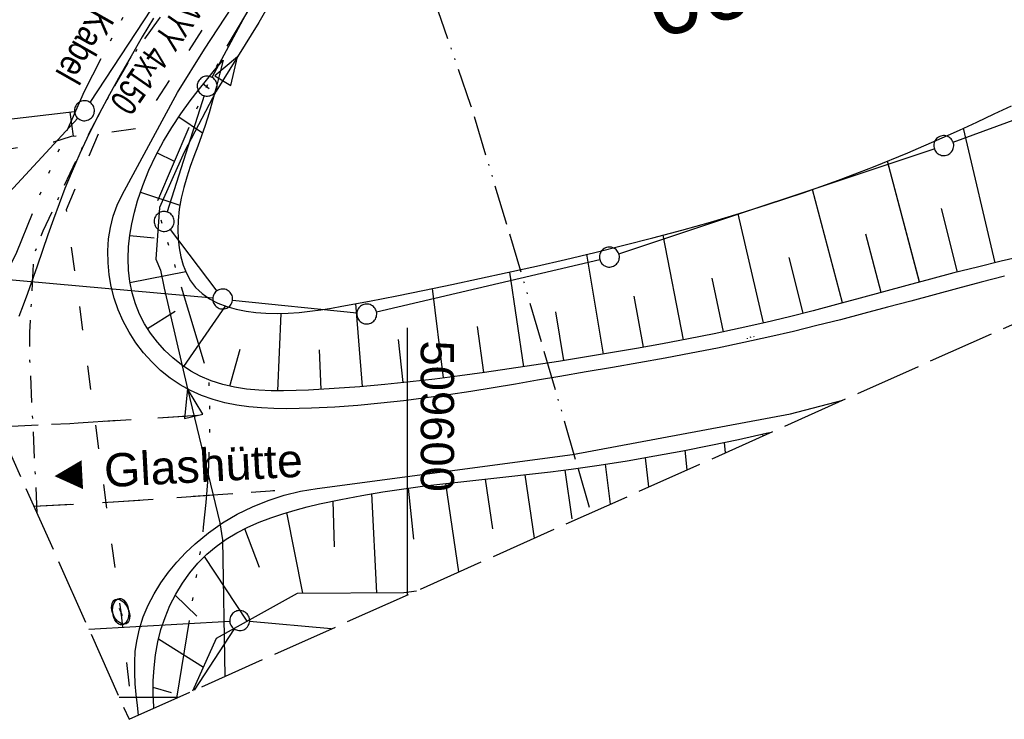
# Model space of a CAD drawing. Extents: x 509202 to 509841, y 456298 to 457260.
# Tile 3 of 56: x 509571 to 509645, y 456298 to 456351. Entities that reach past the tile are written whole.
import ezdxf
from ezdxf.enums import TextEntityAlignment as Align

# ---------------------------------------------------------------- set-up
doc = ezdxf.new("R2010")
doc.units = 0
doc.header["$LTSCALE"] = 10
doc.header["$MEASUREMENT"] = 0
for name, pattern in [('ACAD_ISO03W100', [30, 12, -18]), ('ACAD_ISO13W100', [36, 12, -3, 12, -3, 0, -3, 0, -3]), ('ACAD_ISO14W100', [25.5, 12, -3, 0.5, -3, 0.5, -3, 0.5, -3]), ('LT00', [0]), ('LT02', [0.4, 0.2, -0.2]), ('LT08', [0.42, 0.2, -0.1, 0.02, -0.1]), ('LT14', [0.6, 0.5, -0.1]), ('LT17', [0.15, 0.1, -0.05])]:
    doc.linetypes.add(name, pattern=pattern)
doc.layers.get('0').update_dxf_attribs({"linetype": 'LT00'})
for name, color, linetype in [('--EK_FBR', 1, 'LT00'), ('--EK_ST-93-1', 30, 'LT17'), ('ABWASSERLTG', 24, 'LT00'), ('ABWASSERLTG_FLIEßPF', 26, 'Continuous'), ('DFK_GZPKT', 250, 'LT00'), ('DFK_KATASTER', 250, 'LT00'), ('DFK_TOPO-ANL', 252, 'LT00'), ('GASLTG', 250, 'ACAD_ISO13W100'), ('ORTSRICHTUNG', 7, 'Continuous'), ('STROM_TEXT', 80, 'Continuous'), ('STROM_UNTER', 80, 'LT08'), ('TELEKOM', 210, 'ACAD_ISO14W100'), ('TELEKOM_TEXT', 210, 'Continuous'), ('V114_AFBR_BAB', 250, 'LT00'), ('V114_BOESCH', 250, 'LT00'), ('V114_BOSCHUNG', 250, 'LT00'), ('V114_LG_MARK', 250, 'LT02'), ('V114_RASTER', 250, 'LT00'), ('V114_W_UNT_HY', 130, 'LT00'), ('V115_AFBR_BAB', 250, 'LT00'), ('V115_BOESCH', 250, 'LT00'), ('V115_BOSCHUNG', 250, 'LT00'), ('V115_LG_MARK', 250, 'LT02'), ('V115_W_UNT_HY', 130, 'LT00'), ('WASSERLTG', 130, 'ACAD_ISO03W100')]:
    doc.layers.add(name, color=color, linetype=linetype)
doc.layers.add('-BLATT_114-RAND', color=7, linetype='LT14', plot=False)
doc.styles.add('Beschrift', font='ARIAL.TTF')
doc.styles.get("Standard").update_dxf_attribs({"font": 'ARIAL.TTF'})
doc.styles.add('Versorgungsltg', font='ARIAL.TTF', dxfattribs={"width": 0.8, "height": 2})

# ---------------------------------------------------------------- blocks, each defined once
blk = doc.blocks.new('SYMB7010')
at = {"color": 0, "linetype": 'ByBlock'}
for points in [[(-0.031408, 0.499213), (-0.093728, 0.49134), (-0.15457, 0.475719), (-0.212975, 0.452595), (-0.268021, 0.422333), (-0.31884, 0.385411), (-0.36463, 0.342411), (-0.40467, 0.29401), (-0.438329, 0.240973), (-0.465074, 0.184136), (-0.484486, 0.124395), (-0.496256, 0.062692), (-0.5002, 0)], [(0.5002, 0), (0.496256, 0.062692), (0.484485, 0.124395), (0.465074, 0.184136), (0.438329, 0.240973), (0.40467, 0.29401), (0.36463, 0.342411), (0.31884, 0.385411), (0.268021, 0.422333), (0.212975, 0.452595), (0.15457, 0.475719), (0.093728, 0.49134), (0.031408, 0.499213), (-0.031408, 0.499213)], [(-0.5002, 0), (-0.496256, -0.062692), (-0.484486, -0.124395), (-0.465075, -0.184136), (-0.438329, -0.240973), (-0.404671, -0.29401), (-0.36463, -0.342411), (-0.31884, -0.385411), (-0.268021, -0.422333), (-0.212975, -0.452595), (-0.154571, -0.475719), (-0.093728, -0.49134), (-0.031408, -0.499213), (0.031408, -0.499213)], [(0.031408, -0.499213), (0.093728, -0.491341), (0.15457, -0.475719), (0.212975, -0.452595), (0.268021, -0.422333), (0.31884, -0.385411), (0.36463, -0.342411), (0.404671, -0.294011), (0.438329, -0.240974), (0.465075, -0.184136), (0.484486, -0.124395), (0.496256, -0.062692), (0.500201, 0)]]:
    blk.add_lwpolyline(points, dxfattribs=at)
blk = doc.blocks.new('SYMB7294')
at = {"color": 0, "linetype": 'ByBlock'}
for p, q in [((-0.25, 0), (-0.25, 0.05)), ((0, 0), (0, 0.1)), ((0.25, 0), (0.25, 0.05))]:
    blk.add_line(p, q, dxfattribs=at)
blk = doc.blocks.new('ABWASSER-FLIEßPF')
at = {"layer": 'ABWASSERLTG_FLIEßPF'}
for p, q in [((0, 0), (-2.109, 0.703)), ((-2.109, 0.703), (-2.109, -0.703)), ((-2.109, -0.703), (0, 0))]:
    blk.add_line(p, q, dxfattribs=at)
blk = doc.blocks.new('SYMB1121')
at = {"color": 0, "linetype": 'ByBlock'}
blk.add_line((-0.15, 0), (0.15, 0), dxfattribs=at)
for points in [[(-0.5, 0), (-0.49, 0.06), (-0.46, 0.115), (-0.415, 0.165), (-0.355, 0.21), (-0.28, 0.25), (-0.19, 0.275), (-0.1, 0.295), (0, 0.3)], [(0, -0.3), (-0.1, -0.295), (-0.19, -0.275), (-0.28, -0.25), (-0.355, -0.21), (-0.415, -0.165), (-0.46, -0.115), (-0.49, -0.06), (-0.5, 0)], [(0, 0.3), (0.1, 0.295), (0.19, 0.275), (0.28, 0.25), (0.355, 0.21), (0.415, 0.165), (0.46, 0.115), (0.49, 0.06), (0.5, 0)], [(0.5, 0), (0.49, -0.06), (0.46, -0.115), (0.415, -0.165), (0.355, -0.21), (0.28, -0.25), (0.19, -0.275), (0.1, -0.295), (0, -0.3)]]:
    blk.add_lwpolyline(points, dxfattribs=at)

msp = doc.modelspace()

# ---------------------------------------------------------------- linework, layer by layer
at = {"layer": '--EK_FBR'}
for points in [[(509644.876, 456331.656), (509643.112, 456331.2), (509641.35, 456330.734), (509639.591, 456330.262), (509637.832, 456329.787), (509636.072, 456329.313), (509634.312, 456328.844), (509632.549, 456328.384), (509630.782, 456327.935), (509629.012, 456327.502), (509627.236, 456327.089), (509625.274, 456326.659), (509623.306, 456326.254), (509621.333, 456325.869), (509619.358, 456325.501), (509617.382, 456325.146), (509615.406, 456324.801), (509613.432, 456324.46), (509611.462, 456324.122), (509609.786, 456323.833), (509608.112, 456323.547), (509606.438, 456323.267), (509604.762, 456322.997), (509603.081, 456322.742), (509601.394, 456322.504), (509599.7, 456322.289), (509597.995, 456322.1), (509596.277, 456321.941), (509594.546, 456321.815), (509592.798, 456321.728), (509591.852, 456321.699), (509590.904, 456321.688), (509589.958, 456321.703), (509589.018, 456321.749), (509588.087, 456321.833), (509587.169, 456321.962), (509586.267, 456322.141), (509585.386, 456322.378), (509584.529, 456322.68), (509583.699, 456323.051), (509582.911, 456323.491), (509582.158, 456324.001), (509581.445, 456324.576), (509580.776, 456325.212), (509580.156, 456325.904), (509579.59, 456326.647), (509579.081, 456327.436), (509578.636, 456328.266), (509578.258, 456329.134), (509577.964, 456329.991), (509577.738, 456330.869), (509577.581, 456331.761), (509577.494, 456332.66), (509577.479, 456333.559), (509577.539, 456334.449), (509577.673, 456335.323), (509577.885, 456336.174), (509578.176, 456336.994), (509578.547, 456337.776), (509582.713, 456345.468), (509584.732, 456348.709), (509590.443, 456357.42)], [(509644.876, 456331.656), (509643.112, 456331.2), (509641.35, 456330.734), (509639.591, 456330.262), (509637.832, 456329.787), (509636.072, 456329.313), (509634.312, 456328.844), (509632.549, 456328.384), (509630.782, 456327.935), (509629.012, 456327.502), (509627.236, 456327.089), (509625.274, 456326.659), (509623.306, 456326.254), (509621.333, 456325.869), (509619.358, 456325.501), (509617.382, 456325.146), (509615.406, 456324.801), (509613.432, 456324.46), (509611.462, 456324.122), (509609.786, 456323.833), (509608.112, 456323.547), (509606.438, 456323.267), (509604.762, 456322.997), (509603.081, 456322.741), (509601.394, 456322.504), (509599.7, 456322.289), (509597.995, 456322.1), (509596.277, 456321.941), (509594.546, 456321.815), (509592.798, 456321.728), (509591.852, 456321.699), (509590.904, 456321.688), (509589.958, 456321.703), (509589.018, 456321.749), (509588.087, 456321.833), (509587.169, 456321.962), (509586.267, 456322.141), (509585.386, 456322.378), (509584.529, 456322.68), (509583.699, 456323.051), (509582.911, 456323.491), (509582.158, 456324.001), (509581.445, 456324.576), (509580.776, 456325.212), (509580.156, 456325.904), (509579.59, 456326.647), (509579.081, 456327.436), (509578.636, 456328.266), (509578.258, 456329.134), (509577.964, 456329.991), (509577.738, 456330.869), (509577.581, 456331.761), (509577.494, 456332.66), (509577.479, 456333.559), (509577.539, 456334.449), (509577.673, 456335.323), (509577.885, 456336.174), (509578.176, 456336.994), (509578.547, 456337.776), (509582.713, 456345.468), (509584.732, 456348.709), (509590.443, 456357.42)], [(509580.917, 456351.057), (509580.065, 456349.632), (509579.224, 456348.2), (509578.4, 456346.76), (509577.599, 456345.309), (509576.825, 456343.847), (509576.083, 456342.372), (509575.379, 456340.883), (509574.719, 456339.378), (509574.253, 456338.237), (509573.81, 456337.087), (509573.384, 456335.928), (509572.969, 456334.761), (509572.562, 456333.586), (509572.155, 456332.405), (509571.745, 456331.216), (509571.44, 456330.346), (509571.124, 456329.479), (509570.79, 456328.62)], [(509580.917, 456351.057), (509580.065, 456349.632), (509579.224, 456348.2), (509578.4, 456346.76), (509577.599, 456345.309), (509576.825, 456343.847), (509576.083, 456342.372), (509575.379, 456340.883), (509574.719, 456339.378), (509574.254, 456338.237), (509573.81, 456337.087), (509573.384, 456335.928), (509572.969, 456334.761), (509572.562, 456333.587), (509572.155, 456332.405), (509571.745, 456331.216), (509571.44, 456330.346), (509571.124, 456329.479), (509570.79, 456328.62)], [(509579.789, 456298.669), (509579.698, 456299.391), (509579.607, 456300.205), (509579.537, 456301.019), (509579.497, 456301.829), (509579.495, 456302.636), (509579.542, 456303.436), (509579.646, 456304.228), (509579.851, 456305.145), (509580.141, 456306.045), (509580.511, 456306.925), (509580.953, 456307.779), (509581.463, 456308.605), (509582.033, 456309.399), (509582.657, 456310.156), (509583.329, 456310.874), (509584.043, 456311.548), (509585.044, 456312.369), (509586.099, 456313.105), (509587.203, 456313.756), (509588.348, 456314.32), (509589.528, 456314.798), (509590.735, 456315.188), (509591.963, 456315.489), (509593.205, 456315.7), (509612.399, 456318.258), (509628.788, 456321.311), (509632.735, 456322.335)], [(509579.789, 456298.669), (509579.698, 456299.391), (509579.607, 456300.205), (509579.537, 456301.019), (509579.497, 456301.829), (509579.495, 456302.636), (509579.542, 456303.436), (509579.646, 456304.228), (509579.851, 456305.145), (509580.141, 456306.045), (509580.511, 456306.925), (509580.953, 456307.779), (509581.463, 456308.605), (509582.033, 456309.399), (509582.657, 456310.156), (509583.329, 456310.874), (509584.043, 456311.548), (509585.044, 456312.369), (509586.099, 456313.105), (509587.203, 456313.756), (509588.348, 456314.32), (509589.528, 456314.798), (509590.735, 456315.188), (509591.963, 456315.489), (509593.205, 456315.7), (509612.399, 456318.258), (509628.788, 456321.311), (509632.735, 456322.335)]]:
    msp.add_lwpolyline(points, dxfattribs=at)
at = {"layer": '-BLATT_114-RAND'}
msp.add_lwpolyline([(509201.601, 457142.825), (509579.071, 456298.348), (509841.087, 456415.466), (509463.617, 457259.943), (509201.601, 457142.825)], dxfattribs=at)
at = {"layer": 'ABWASSERLTG', "flags": 128}
msp.add_lwpolyline([(509587.202, 456368.262), (509588.16, 456368.493), (509588.329, 456368.493), (509588.433, 456368.476), (509588.563, 456368.411), (509588.745, 456368.199), (509588.947, 456367.745), (509592.623, 456357.359), (509588.818, 456350.727), (509585.629, 456345.555), (509583.217, 456340.972), (509581.354, 456336.816), (509581.084, 456332.925), (509581.426, 456332.118), (509581.722, 456330.752), (509583.456, 456323.18), (509585.887, 456313.106), (509586.091, 456311.847), (509586.272, 456301.567)], dxfattribs=at)
at = {"layer": 'DFK_KATASTER'}
for p, q in [((509588.239, 456363.172), (509576.132, 456344.717)), ((509592.326, 456359.698), (509585.295, 456346.6)), ((509641.015, 456341.728), (509665.286, 456350.622)), ((509584.713, 456345.225), (509581.937, 456336.484)), ((509574.975, 456344.003), (509567.835, 456343.167)), ((509615.892, 456333.326), (509639.599, 456341.232)), ((509582.162, 456335.171), (509585.659, 456330.538)), ((509597.671, 456328.981), (509614.45, 456332.917)), ((509585.363, 456330.006), (509565.207, 456331.822)), ((509586.856, 456329.863), (509596.194, 456328.887)), ((509576.04, 456305.128), (509586.642, 456305.728)), ((509594.275, 456305.144), (509588.137, 456305.702)), ((509586.979, 456305.141), (509583.959, 456300.533))]:
    msp.add_line(p, q, dxfattribs=at)
at = {"layer": 'DFK_TOPO-ANL'}
msp.add_line((509564.969, 456332.44), (509575.212, 456343.538), dxfattribs=at)
at = {"layer": 'GASLTG', "ltscale": 0.025, "flags": 128}
msp.add_lwpolyline([(509526.526, 456590.153), (509523.432, 456590.204), (509521.859, 456589.773), (509521.459, 456588.129), (509520.235, 456567.863), (509519.302, 456567.132), (509517.286, 456566.326), (509516.379, 456564.967), (509516.052, 456562.801), (509516.497, 456560.479), (509526.276, 456537.622), (509547.392, 456490.174), (509556.341, 456467.477), (509564.201, 456447.6), (509570.222, 456432.364), (509580.422, 456407.745), (509587.244, 456392.179), (509591.415, 456382.271), (509597.656, 456365.027), (509604.745, 456344.502), (509608.498, 456332.059), (509613.791, 456313.867)], dxfattribs=at)
at = {"layer": 'STROM_UNTER', "flags": 128}
msp.add_lwpolyline([(509697.422, 456451.743), (509695.632, 456451.482), (509692.271, 456462.736), (509686.101, 456460.614), (509681.724, 456457.805), (509677.618, 456454.316), (509668.525, 456445.516), (509661.391, 456438.264), (509658.769, 456435.621), (509650.496, 456426.581), (509648.273, 456424.282), (509644.038, 456420.309), (509641.015, 456417.288), (509635.444, 456411.852), (509627.615, 456403.904), (509624.801, 456401.209), (509618.96, 456396.216), (509614.474, 456392.722), (509612.082, 456390.297), (509609.252, 456387.2), (509608.092, 456385.936), (509605.394, 456382.993), (509602.829, 456379.891), (509599.124, 456375.292), (509598.202, 456374.011), (509594.704, 456369.793), (509591.29, 456365.676), (509589.803, 456363.543), (509588.891, 456362.081), (509587.58, 456360.197), (509586.152, 456358.034), (509584.048, 456354.945), (509581.26, 456350.91), (509579.144, 456347.958), (509577.927, 456345.849), (509576.016, 456342.327), (509572.595, 456335.044), (509571.896, 456333.242), (509571.6, 456327.427), (509571.6, 456325.294), (509572.148, 456313.836)], dxfattribs=at)
at = {"layer": 'TELEKOM', "ltscale": 0.05, "flags": 128}
msp.add_lwpolyline([(509676.167, 456445.708), (509650.811, 456422.881), (509648.429, 456419.631), (509635.587, 456408.945), (509631.907, 456405.505), (509619.917, 456396.374), (509606.351, 456385.228), (509593.647, 456372.456), (509589.025, 456367.04), (509585.561, 456362.69), (509580.041, 456353.784), (509577.375, 456348.812), (509575.687, 456345.527), (509572.747, 456338.751), (509570.613, 456333.424), (509568.385, 456329.045), (509566.646, 456326.144)], dxfattribs=at)
msp.add_lwpolyline([(509585.339, 456362.381), (509592.133, 456357.841), (509588.943, 456353.183), (509586.333, 456348.815), (509584.719, 456345.546), (509581.107, 456337.091), (509585.049, 456323.981, -0.053523), (509584.119, 456309.089), (509582.634, 456299.941)], format="xyb", dxfattribs=at)
at = {"layer": 'V114_AFBR_BAB'}
for points in [[(509644.876, 456331.656), (509643.112, 456331.2), (509641.35, 456330.734), (509639.591, 456330.262), (509637.832, 456329.787), (509636.072, 456329.313), (509634.312, 456328.844), (509632.549, 456328.384), (509630.782, 456327.935), (509629.012, 456327.502), (509627.236, 456327.089), (509625.274, 456326.659), (509623.306, 456326.254), (509621.333, 456325.869), (509619.358, 456325.501), (509617.382, 456325.146), (509615.406, 456324.801), (509613.432, 456324.46), (509611.462, 456324.122), (509609.786, 456323.833), (509608.112, 456323.547), (509606.438, 456323.267), (509604.762, 456322.997), (509603.081, 456322.742), (509601.394, 456322.504), (509599.7, 456322.289), (509597.995, 456322.1), (509596.277, 456321.941), (509594.546, 456321.815), (509592.798, 456321.728), (509591.852, 456321.699), (509590.904, 456321.688), (509589.958, 456321.703), (509589.018, 456321.749), (509588.087, 456321.833), (509587.169, 456321.962), (509586.267, 456322.141), (509585.386, 456322.378), (509584.529, 456322.68), (509583.699, 456323.051), (509582.911, 456323.491), (509582.158, 456324.001), (509581.445, 456324.576), (509580.776, 456325.212), (509580.156, 456325.904), (509579.59, 456326.647), (509579.081, 456327.436), (509578.636, 456328.266), (509578.258, 456329.134), (509577.964, 456329.991), (509577.738, 456330.869), (509577.581, 456331.761), (509577.494, 456332.66), (509577.479, 456333.559), (509577.539, 456334.449), (509577.673, 456335.323), (509577.885, 456336.174), (509578.176, 456336.994), (509578.547, 456337.776), (509582.713, 456345.468), (509584.732, 456348.709), (509590.443, 456357.42)], [(509580.917, 456351.057), (509580.065, 456349.632), (509579.224, 456348.2), (509578.4, 456346.76), (509577.599, 456345.309), (509576.825, 456343.847), (509576.083, 456342.372), (509575.379, 456340.883), (509574.719, 456339.378), (509574.253, 456338.237), (509573.81, 456337.087), (509573.384, 456335.928), (509572.969, 456334.761), (509572.562, 456333.586), (509572.155, 456332.405), (509571.745, 456331.216), (509571.44, 456330.346), (509571.124, 456329.479), (509570.79, 456328.62)], [(509579.789, 456298.669), (509579.698, 456299.391), (509579.607, 456300.205), (509579.537, 456301.019), (509579.497, 456301.829), (509579.495, 456302.636), (509579.542, 456303.436), (509579.646, 456304.228), (509579.851, 456305.145), (509580.141, 456306.045), (509580.511, 456306.925), (509580.953, 456307.779), (509581.463, 456308.605), (509582.033, 456309.399), (509582.657, 456310.156), (509583.329, 456310.874), (509584.043, 456311.548), (509585.044, 456312.369), (509586.099, 456313.105), (509587.203, 456313.756), (509588.348, 456314.32), (509589.528, 456314.798), (509590.735, 456315.188), (509591.963, 456315.489), (509593.205, 456315.7), (509612.399, 456318.258), (509628.788, 456321.311), (509632.735, 456322.335)]]:
    msp.add_lwpolyline(points, dxfattribs=at)
at = {"layer": 'V114_BOESCH'}
for points in [[(509646.057, 456333.1), (509644.619, 456332.772), (509642.843, 456332.344), (509641.073, 456331.896), (509639.306, 456331.432), (509637.543, 456330.958), (509635.78, 456330.479), (509634.018, 456329.999), (509632.254, 456329.525), (509630.487, 456329.06), (509628.716, 456328.61), (509626.939, 456328.18), (509625.003, 456327.74), (509623.061, 456327.327), (509621.113, 456326.938), (509619.161, 456326.57), (509617.208, 456326.22), (509615.255, 456325.886), (509613.302, 456325.565), (509611.353, 456325.253), (509609.497, 456324.963), (509607.642, 456324.683), (509605.787, 456324.415), (509603.928, 456324.161), (509602.064, 456323.924), (509600.191, 456323.708), (509598.307, 456323.514), (509596.41, 456323.346), (509594.496, 456323.206), (509592.565, 456323.096), (509591.627, 456323.056), (509590.688, 456323.034), (509589.752, 456323.038), (509588.823, 456323.077), (509587.905, 456323.162), (509587.002, 456323.301), (509586.118, 456323.503), (509585.256, 456323.778), (509584.422, 456324.135), (509583.706, 456324.527), (509583.02, 456324.986), (509582.37, 456325.506), (509581.762, 456326.08), (509581.201, 456326.703), (509580.693, 456327.37), (509580.244, 456328.074), (509579.86, 456328.81), (509579.546, 456329.572), (509579.295, 456330.401), (509579.123, 456331.249), (509579.026, 456332.11), (509578.999, 456332.98), (509579.034, 456333.854), (509579.128, 456334.729), (509579.275, 456335.6), (509579.469, 456336.462), (509579.704, 456337.31), (509580.099, 456338.481), (509580.56, 456339.617), (509581.083, 456340.721), (509581.661, 456341.794), (509582.289, 456342.837), (509582.961, 456343.852), (509583.671, 456344.839), (509584.269, 456345.618), (509584.882, 456346.385), (509585.506, 456347.143), (509586.136, 456347.897)], [(509586.136, 456347.897), (509585.893, 456346.903), (509585.643, 456345.911), (509585.38, 456344.924), (509585.098, 456343.944), (509584.789, 456342.975), (509584.518, 456342.2), (509584.236, 456341.43), (509583.952, 456340.661), (509583.677, 456339.888), (509583.419, 456339.108), (509583.189, 456338.317), (509582.996, 456337.512), (509582.851, 456336.688), (509582.763, 456335.842), (509582.74, 456335.159), (509582.763, 456334.471), (509582.835, 456333.787), (509582.961, 456333.119), (509583.144, 456332.477), (509583.389, 456331.872), (509583.699, 456331.315), (509584.078, 456330.815), (509584.568, 456330.349), (509585.131, 456329.957), (509585.755, 456329.635), (509586.427, 456329.376), (509587.135, 456329.176), (509587.867, 456329.029), (509588.609, 456328.929), (509589.35, 456328.871), (509590.202, 456328.85), (509591.038, 456328.872), (509591.86, 456328.931), (509592.673, 456329.02), (509593.477, 456329.133), (509594.278, 456329.262), (509595.077, 456329.402), (509597.135, 456329.779), (509599.201, 456330.178), (509601.271, 456330.594), (509603.345, 456331.025), (509605.418, 456331.469), (509607.49, 456331.923), (509609.692, 456332.416), (509611.889, 456332.92), (509614.08, 456333.438), (509616.264, 456333.974), (509618.441, 456334.531), (509620.612, 456335.112), (509622.774, 456335.721), (509624.928, 456336.359), (509627.073, 456337.031), (509629.74, 456337.922), (509632.389, 456338.869), (509635.018, 456339.873), (509637.621, 456340.933), (509640.196, 456342.049), (509641.503, 456342.64), (509642.804, 456343.242), (509644.102, 456343.849), (509645.399, 456344.458)], [(509580.93, 456299.179), (509580.924, 456299.278), (509580.892, 456300.261), (509580.897, 456301.242), (509580.949, 456302.221), (509581.057, 456303.195), (509581.232, 456304.164), (509581.47, 456305.09), (509581.776, 456306.002), (509582.148, 456306.893), (509582.583, 456307.755), (509583.08, 456308.579), (509583.635, 456309.359), (509584.248, 456310.086), (509584.914, 456310.753), (509585.621, 456311.346), (509586.372, 456311.878), (509587.165, 456312.354), (509587.992, 456312.779), (509588.848, 456313.158), (509589.73, 456313.496), (509590.631, 456313.798), (509591.546, 456314.069), (509592.471, 456314.313), (509593.399, 456314.536), (509594.988, 456314.879), (509596.574, 456315.181), (509598.156, 456315.445), (509599.737, 456315.679), (509601.314, 456315.888), (509602.89, 456316.078), (509604.464, 456316.255), (509606.036, 456316.425), (509607.607, 456316.593), (509609.177, 456316.765), (509610.746, 456316.947), (509612.314, 456317.145), (509614.412, 456317.442), (509616.509, 456317.775), (509618.605, 456318.139), (509620.699, 456318.532), (509622.791, 456318.949), (509624.88, 456319.388), (509626.966, 456319.844), (509627.364, 456319.934)], [(509583.865, 456300.491), (509585.651, 456304.455), (509591.739, 456307.833), (509599.715, 456307.869), (509600.681, 456308.008)]]:
    msp.add_lwpolyline(points, dxfattribs=at)
at = {"layer": 'V114_BOSCHUNG'}
for p, q in [((509584.654, 456346.103), (509585.084, 456345.759)), ((509582.806, 456343.625), (509584.604, 456342.439)), ((509644.179, 456332.668), (509641.785, 456342.77)), ((509581.189, 456340.927), (509582.402, 456340.315)), ((509638.5, 456331.217), (509636.088, 456340.301)), ((509632.709, 456329.646), (509630.449, 456338.169)), ((509579.92, 456337.978), (509582.9, 456336.997)), ((509641.342, 456331.965), (509640.14, 456336.73)), ((509626.764, 456328.139), (509624.859, 456336.338)), ((509579.127, 456334.718), (509580.951, 456334.526)), ((509620.742, 456326.867), (509619.221, 456334.737)), ((509635.617, 456330.434), (509634.442, 456334.816)), ((509614.729, 456325.798), (509613.489, 456333.297)), ((509629.748, 456328.87), (509628.703, 456333.046)), ((509579.137, 456331.169), (509583.328, 456332.007)), ((509608.746, 456324.849), (509607.683, 456331.966)), ((509623.753, 456327.472), (509622.903, 456331.493)), ((509602.713, 456324.005), (509601.889, 456330.721)), ((509617.733, 456326.313), (509617.049, 456330.156)), ((509583.197, 456324.86), (509586.332, 456329.409)), ((509596.613, 456323.363), (509596.108, 456329.589)), ((509580.458, 456327.724), (509582.529, 456329.024)), ((509590.244, 456323.032), (509590.517, 456328.854)), ((509611.745, 456325.315), (509611.164, 456328.967)), ((509605.743, 456324.409), (509605.261, 456327.87)), ((509599.677, 456323.653), (509599.335, 456326.895)), ((509586.641, 456323.375), (509587.425, 456326.176)), ((509593.511, 456323.146), (509593.376, 456326.122)), ((509626.736, 456319.654), (509626.72, 456319.79)), ((509623.905, 456318.388), (509623.821, 456319.163)), ((509621.033, 456317.104), (509620.879, 456318.567)), ((509615.256, 456314.522), (509614.875, 456317.513)), ((509618.142, 456315.812), (509617.896, 456318.012)), ((509609.553, 456311.973), (509608.855, 456316.729)), ((509612.373, 456313.421), (509611.859, 456317.086)), ((509603.862, 456309.429), (509602.886, 456316.078)), ((509606.421, 456312.658), (509605.87, 456316.407)), ((509597.704, 456307.86), (509597.317, 456315.309)), ((509600.471, 456311.88), (509600.089, 456315.728)), ((509594.511, 456311.303), (509594.408, 456314.759)), ((509592.138, 456307.835), (509590.925, 456313.888)), ((509588.878, 456309.765), (509587.766, 456312.669)), ((509587.952, 456305.732), (509584.734, 456310.583)), ((509584.159, 456306.098), (509582.538, 456307.669)), ((509584.659, 456302.253), (509581.28, 456304.371)), ((509582.259, 456300.349), (509580.889, 456300.735))]:
    msp.add_line(p, q, dxfattribs=at)
at = {"layer": 'V114_LG_MARK', "flags": 128}
msp.add_lwpolyline([(509569.245, 456320.331), (509574.632, 456320.593), (509584.653, 456321.229)], dxfattribs=at)
at = {"layer": 'V114_LG_MARK', "ltscale": 1.4}
msp.add_lwpolyline([(509571.909, 456314.37), (509577.081, 456314.634), (509590.03, 456315.545)], dxfattribs=at)
at = {"layer": 'V114_RASTER'}
for p, q in [((509600, 456307.703), (509600, 456327.767)), ((509578.332, 456300), (509582.767, 456300))]:
    msp.add_line(p, q, dxfattribs=at)
at = {"layer": 'V115_AFBR_BAB'}
for points in [[(509644.876, 456331.656), (509643.112, 456331.2), (509641.35, 456330.734), (509639.591, 456330.262), (509637.832, 456329.787), (509636.072, 456329.313), (509634.312, 456328.844), (509632.549, 456328.384), (509630.782, 456327.935), (509629.012, 456327.502), (509627.236, 456327.089), (509625.274, 456326.659), (509623.306, 456326.254), (509621.333, 456325.869), (509619.358, 456325.501), (509617.382, 456325.146), (509615.406, 456324.801), (509613.432, 456324.46), (509611.462, 456324.122), (509609.786, 456323.833), (509608.112, 456323.547), (509606.438, 456323.267), (509604.762, 456322.997), (509603.081, 456322.741), (509601.394, 456322.504), (509599.7, 456322.289), (509597.995, 456322.1), (509596.277, 456321.941), (509594.546, 456321.815), (509592.798, 456321.728), (509591.852, 456321.699), (509590.904, 456321.688), (509589.958, 456321.703), (509589.018, 456321.749), (509588.087, 456321.833), (509587.169, 456321.962), (509586.267, 456322.141), (509585.386, 456322.378), (509584.529, 456322.68), (509583.699, 456323.051), (509582.911, 456323.491), (509582.158, 456324.001), (509581.445, 456324.576), (509580.776, 456325.212), (509580.156, 456325.904), (509579.59, 456326.647), (509579.081, 456327.436), (509578.636, 456328.266), (509578.258, 456329.134), (509577.964, 456329.991), (509577.738, 456330.869), (509577.581, 456331.761), (509577.494, 456332.66), (509577.479, 456333.559), (509577.539, 456334.449), (509577.673, 456335.323), (509577.885, 456336.174), (509578.176, 456336.994), (509578.547, 456337.776), (509582.713, 456345.468), (509584.732, 456348.709), (509590.443, 456357.42)], [(509580.917, 456351.057), (509580.065, 456349.632), (509579.224, 456348.2), (509578.4, 456346.76), (509577.599, 456345.309), (509576.825, 456343.847), (509576.083, 456342.372), (509575.379, 456340.883), (509574.719, 456339.378), (509574.254, 456338.237), (509573.81, 456337.087), (509573.384, 456335.928), (509572.969, 456334.761), (509572.562, 456333.587), (509572.155, 456332.405), (509571.745, 456331.216), (509571.44, 456330.346), (509571.124, 456329.479), (509570.79, 456328.62)], [(509579.789, 456298.669), (509579.698, 456299.391), (509579.607, 456300.205), (509579.537, 456301.019), (509579.497, 456301.829), (509579.495, 456302.636), (509579.542, 456303.436), (509579.646, 456304.228), (509579.851, 456305.145), (509580.141, 456306.045), (509580.511, 456306.925), (509580.953, 456307.779), (509581.463, 456308.605), (509582.033, 456309.399), (509582.657, 456310.156), (509583.329, 456310.874), (509584.043, 456311.548), (509585.044, 456312.369), (509586.099, 456313.105), (509587.203, 456313.756), (509588.348, 456314.32), (509589.528, 456314.798), (509590.735, 456315.188), (509591.963, 456315.489), (509593.205, 456315.7), (509612.399, 456318.258), (509628.788, 456321.311), (509632.735, 456322.335)]]:
    msp.add_lwpolyline(points, dxfattribs=at)
at = {"layer": 'V115_BOESCH'}
for points in [[(509646.057, 456333.1), (509644.619, 456332.772), (509642.843, 456332.344), (509641.073, 456331.896), (509639.306, 456331.432), (509637.543, 456330.958), (509635.78, 456330.479), (509634.018, 456329.999), (509632.254, 456329.525), (509630.487, 456329.06), (509628.716, 456328.61), (509626.939, 456328.18), (509625.003, 456327.74), (509623.061, 456327.327), (509621.113, 456326.938), (509619.161, 456326.57), (509617.208, 456326.22), (509615.255, 456325.886), (509613.302, 456325.564), (509611.353, 456325.253), (509609.497, 456324.963), (509607.642, 456324.683), (509605.787, 456324.415), (509603.928, 456324.161), (509602.064, 456323.925), (509600.191, 456323.708), (509598.307, 456323.514), (509596.41, 456323.346), (509594.497, 456323.206), (509592.565, 456323.096), (509591.627, 456323.056), (509590.688, 456323.034), (509589.752, 456323.038), (509588.823, 456323.077), (509587.905, 456323.162), (509587.002, 456323.301), (509586.118, 456323.503), (509585.256, 456323.778), (509584.422, 456324.135), (509583.706, 456324.527), (509583.02, 456324.986), (509582.37, 456325.506), (509581.762, 456326.08), (509581.201, 456326.703), (509580.693, 456327.37), (509580.244, 456328.074), (509579.86, 456328.81), (509579.546, 456329.572), (509579.295, 456330.401), (509579.123, 456331.249), (509579.026, 456332.11), (509578.999, 456332.98), (509579.034, 456333.854), (509579.128, 456334.729), (509579.275, 456335.6), (509579.469, 456336.461), (509579.704, 456337.31), (509580.099, 456338.481), (509580.56, 456339.617), (509581.083, 456340.721), (509581.661, 456341.794), (509582.289, 456342.837), (509582.961, 456343.852), (509583.671, 456344.839), (509584.269, 456345.618), (509584.882, 456346.385), (509585.506, 456347.143), (509586.136, 456347.897)], [(509586.136, 456347.897), (509585.893, 456346.903), (509585.643, 456345.911), (509585.38, 456344.924), (509585.098, 456343.944), (509584.789, 456342.975), (509584.518, 456342.2), (509584.236, 456341.43), (509583.952, 456340.661), (509583.677, 456339.888), (509583.419, 456339.108), (509583.189, 456338.317), (509582.996, 456337.512), (509582.851, 456336.688), (509582.763, 456335.842), (509582.74, 456335.159), (509582.763, 456334.471), (509582.835, 456333.787), (509582.961, 456333.119), (509583.144, 456332.477), (509583.389, 456331.872), (509583.699, 456331.315), (509584.078, 456330.815), (509584.568, 456330.349), (509585.131, 456329.957), (509585.755, 456329.635), (509586.427, 456329.376), (509587.135, 456329.176), (509587.867, 456329.029), (509588.609, 456328.929), (509589.35, 456328.871), (509590.202, 456328.85), (509591.038, 456328.872), (509591.86, 456328.931), (509592.673, 456329.02), (509593.477, 456329.133), (509594.278, 456329.262), (509595.077, 456329.402), (509597.135, 456329.779), (509599.201, 456330.178), (509601.271, 456330.594), (509603.345, 456331.025), (509605.418, 456331.469), (509607.49, 456331.923), (509609.692, 456332.416), (509611.889, 456332.92), (509614.08, 456333.438), (509616.264, 456333.974), (509618.441, 456334.531), (509620.612, 456335.112), (509622.774, 456335.721), (509624.928, 456336.359), (509627.073, 456337.031), (509629.74, 456337.922), (509632.389, 456338.869), (509635.018, 456339.873), (509637.621, 456340.933), (509640.196, 456342.049), (509641.503, 456342.64), (509642.804, 456343.242), (509644.102, 456343.849), (509645.399, 456344.458)], [(509580.93, 456299.179), (509580.924, 456299.278), (509580.892, 456300.261), (509580.897, 456301.242), (509580.949, 456302.221), (509581.057, 456303.195), (509581.232, 456304.164), (509581.47, 456305.09), (509581.776, 456306.003), (509582.148, 456306.893), (509582.583, 456307.755), (509583.08, 456308.579), (509583.635, 456309.359), (509584.248, 456310.086), (509584.914, 456310.753), (509585.621, 456311.346), (509586.373, 456311.878), (509587.165, 456312.354), (509587.992, 456312.779), (509588.848, 456313.158), (509589.73, 456313.496), (509590.631, 456313.798), (509591.546, 456314.069), (509592.471, 456314.313), (509593.399, 456314.536), (509594.988, 456314.879), (509596.574, 456315.181), (509598.156, 456315.445), (509599.737, 456315.679), (509601.314, 456315.888), (509602.89, 456316.078), (509604.464, 456316.255), (509606.036, 456316.425), (509607.607, 456316.593), (509609.177, 456316.765), (509610.746, 456316.947), (509612.314, 456317.145), (509614.412, 456317.442), (509616.509, 456317.775), (509618.605, 456318.139), (509620.699, 456318.532), (509622.791, 456318.949), (509624.88, 456319.388), (509626.966, 456319.844), (509627.364, 456319.934)], [(509583.865, 456300.491), (509585.651, 456304.455), (509591.739, 456307.833), (509599.715, 456307.869), (509600.681, 456308.007)]]:
    msp.add_lwpolyline(points, dxfattribs=at)
at = {"layer": 'V115_BOSCHUNG'}
for p, q in [((509584.654, 456346.103), (509585.084, 456345.759)), ((509582.806, 456343.625), (509584.604, 456342.439)), ((509644.179, 456332.668), (509641.785, 456342.77)), ((509581.189, 456340.927), (509582.402, 456340.315)), ((509638.5, 456331.216), (509636.088, 456340.3)), ((509632.709, 456329.646), (509630.449, 456338.169)), ((509579.92, 456337.978), (509582.9, 456336.997)), ((509641.342, 456331.965), (509640.14, 456336.73)), ((509626.764, 456328.139), (509624.859, 456336.338)), ((509579.127, 456334.718), (509580.951, 456334.526)), ((509620.742, 456326.867), (509619.221, 456334.737)), ((509635.617, 456330.434), (509634.442, 456334.816)), ((509614.729, 456325.798), (509613.489, 456333.297)), ((509629.748, 456328.87), (509628.703, 456333.046)), ((509579.137, 456331.169), (509583.328, 456332.007)), ((509608.746, 456324.849), (509607.683, 456331.966)), ((509623.753, 456327.472), (509622.903, 456331.493)), ((509602.713, 456324.005), (509601.889, 456330.721)), ((509617.733, 456326.313), (509617.049, 456330.156)), ((509583.197, 456324.86), (509586.332, 456329.409)), ((509596.613, 456323.363), (509596.108, 456329.589)), ((509580.458, 456327.724), (509582.529, 456329.024)), ((509590.244, 456323.032), (509590.517, 456328.854)), ((509611.745, 456325.315), (509611.164, 456328.967)), ((509605.743, 456324.409), (509605.261, 456327.87)), ((509599.677, 456323.653), (509599.335, 456326.895)), ((509586.641, 456323.375), (509587.425, 456326.176)), ((509593.511, 456323.146), (509593.376, 456326.122)), ((509626.736, 456319.654), (509626.72, 456319.79)), ((509623.905, 456318.388), (509623.821, 456319.163)), ((509621.033, 456317.104), (509620.879, 456318.567)), ((509615.256, 456314.522), (509614.875, 456317.513)), ((509618.142, 456315.812), (509617.896, 456318.012)), ((509609.553, 456311.973), (509608.855, 456316.729)), ((509612.373, 456313.421), (509611.859, 456317.086)), ((509603.862, 456309.429), (509602.886, 456316.078)), ((509606.421, 456312.658), (509605.87, 456316.407)), ((509597.704, 456307.86), (509597.317, 456315.309)), ((509600.471, 456311.88), (509600.089, 456315.728)), ((509594.511, 456311.303), (509594.408, 456314.759)), ((509592.138, 456307.835), (509590.925, 456313.888)), ((509588.878, 456309.765), (509587.766, 456312.669)), ((509587.952, 456305.732), (509584.734, 456310.584)), ((509584.159, 456306.098), (509582.538, 456307.669)), ((509584.659, 456302.253), (509581.28, 456304.371)), ((509582.259, 456300.349), (509580.889, 456300.735))]:
    msp.add_line(p, q, dxfattribs=at)
at = {"layer": 'V115_LG_MARK', "ltscale": 1.5, "flags": 128}
for points in [[(509569.245, 456320.331), (509574.632, 456320.593), (509584.653, 456321.229)], [(509571.909, 456314.37), (509577.081, 456314.634), (509590.03, 456315.545)]]:
    msp.add_lwpolyline(points, dxfattribs=at)
at = {"layer": 'WASSERLTG', "ltscale": 0.015, "flags": 128}
for points in [[(509559.968, 456341.086), (509561.223, 456341.152), (509566.566, 456340.672), (509573.421, 456341.756), (509574.741, 456342.176), (509576.632, 456342.326), (509579.786, 456342.787), (509586.389, 456352.93), (509591.795, 456360.938), (509601.015, 456372.954), (509608.392, 456381.468), (509620.913, 456393.842), (509638.507, 456407.434), (509653.042, 456415.548), (509699.724, 456438.403), (509700.425, 456438.738), (509701.735, 456444.508), (509703.471, 456457.331), (509703.653, 456458.975), (509704.658, 456460.132), (509706.55, 456460.676), (509715.622, 456463.534), (509747.243, 456473.525), (509759.394, 456480.282), (509776.733, 456493.476), (509780.162, 456496.43), (509792.573, 456506.698), (509797.834, 456510.694), (509798.356, 456511.065)], [(509574.899, 456342.187), (509574.648, 456343.992)], [(509576.739, 456342.339), (509574.354, 456336.642), (509578.442, 456306.433), (509579.335, 456298.466)]]:
    msp.add_lwpolyline(points, dxfattribs=at)

# ---------------------------------------------------------------- block references
at = {"layer": 'ABWASSERLTG_FLIEßPF'}
for p, rotation in [((509587.223, 456348.141), 58.34245940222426), ((509583.456, 456323.18), 102.8956648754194)]:
    msp.add_blockref('ABWASSER-FLIEßPF', p, dxfattribs=dict(at, rotation=rotation))
at = {"layer": 'DFK_GZPKT', "xscale": 1.500000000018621, "yscale": 1.5, "zscale": 1.5, "rotation": 264.7377099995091}
for p in [(509584.94, 456345.939), (509575.72, 456344.09), (509640.31, 456341.47), (509581.71, 456335.77), (509615.18, 456333.09), (509586.11, 456329.939), (509596.94, 456328.81), (509587.39, 456305.769)]:
    msp.add_blockref('SYMB7010', p, dxfattribs=at)
at = {"layer": 'DFK_TOPO-ANL'}
for p, rotation in [((509625.81, 456327.009), 12.11425999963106), ((509601.69, 456316.89), 187.094299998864)]:
    msp.add_blockref('SYMB7294', p, dxfattribs=dict(at, rotation=rotation))
at = {"layer": 'V114_W_UNT_HY', "xscale": 2.000000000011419, "yscale": 2, "zscale": 2, "rotation": 294.084000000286}
msp.add_blockref('SYMB1121', (509578.442, 456306.433), dxfattribs=at)
at = {"layer": 'V115_W_UNT_HY', "xscale": 1.999999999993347, "yscale": 2, "zscale": 2, "rotation": 275.9993999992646}
msp.add_blockref('SYMB1121', (509578.442, 456306.433), dxfattribs=at)

# ---------------------------------------------------------------- texts
at = {"layer": '--EK_ST-93-1', "style": 'Beschrift'}
msp.add_text('169,800', height=5, rotation=-164.76111, dxfattribs=at).set_placement((509642.457, 456358.534), align=Align.MIDDLE_LEFT)
at = {"layer": 'ORTSRICHTUNG', "insert": (509582.519, 456316.023), "char_height": 2.5, "attachment_point": 8, "rotation": 3.09081, "style": 'Beschrift'}
msp.add_mtext('◄ Glashütte', dxfattribs=at)
at = {"layer": 'STROM_TEXT', "style": 'Versorgungsltg', "width": 0.7}
msp.add_text('E.ON 3xNAYY 4x150', height=2, rotation=235.29043, dxfattribs=at).set_placement((509582.843, 456352.393), align=Align.CENTER)
at = {"layer": 'TELEKOM_TEXT', "style": 'Versorgungsltg', "width": 0.8}
msp.add_text('Telekom Kabel', height=2, rotation=240.42116, dxfattribs=at).set_placement((509577.155, 456353.389), align=Align.CENTER)
at = {"layer": 'V114_RASTER', "width": 0.976}
msp.add_text(' 509600', height=2.5, rotation=-89.99992, dxfattribs=at).set_placement((509601, 456327.767))

doc.saveas('drawing.dxf')
